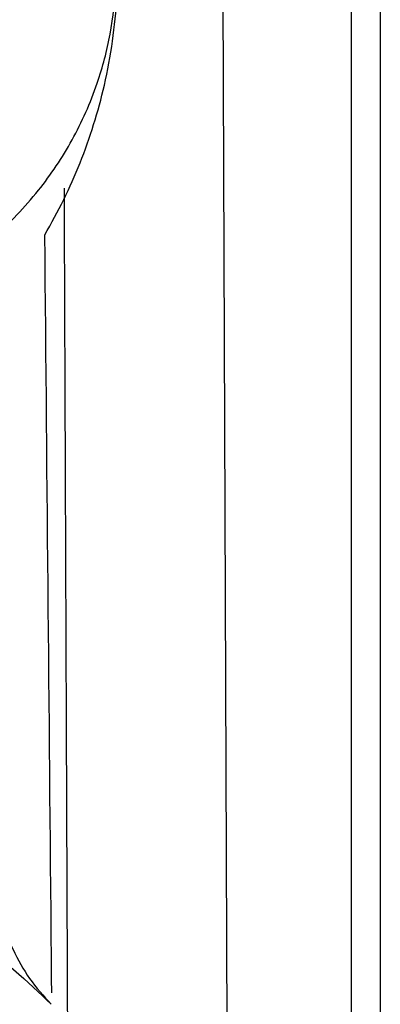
# Model space of a CAD drawing. Header units: millimetres. Extents: x -0.66 to 0.91, y -0.4 to 0.64.
# Tile 20 of 171: x 0.19269 to 0.19897, y -0.02496 to -0.00778. Entities that reach past the tile are written whole.
import ezdxf

# ---------------------------------------------------------------- set-up
doc = ezdxf.new("R2010")
doc.units = ezdxf.units.MM
doc.layers.add('FORMAT', color=7, linetype='Continuous')

msp = doc.modelspace()

# ---------------------------------------------------------------- linework, layer by layer
at = {"layer": 'FORMAT', "color": 7, "linetype": 'Continuous', "lineweight": 25}
for p, q in [((0.198474, -0.03088), (0.198474, 0.005921)), ((0.198974, 0.005921), (0.198974, -0.03138)), ((0.196184, 0.004297), (0.196311, -0.028717))]:
    msp.add_line(p, q, dxfattribs=at)
for points, knots in [([(0.1871227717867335, -0.0130889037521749), (0.1872969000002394, -0.0131089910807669), (0.1876462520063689, -0.0131492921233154), (0.1881785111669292, -0.0131554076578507), (0.1887154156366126, -0.0131202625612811), (0.1892553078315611, -0.0130382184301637), (0.1897920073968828, -0.012909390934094), (0.1903243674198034, -0.0127320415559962), (0.190846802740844, -0.0125053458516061), (0.1913428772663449, -0.0122347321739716), (0.1918070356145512, -0.0119256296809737), (0.192239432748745, -0.0115806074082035), (0.192646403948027, -0.0111928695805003), (0.1930113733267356, -0.0107753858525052), (0.1933323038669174, -0.0103364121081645), (0.1936094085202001, -0.00988137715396), (0.1938497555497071, -0.009397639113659), (0.194088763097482, -0.0087856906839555), (0.1942867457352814, -0.0080299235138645), (0.194391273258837, -0.0071017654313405), (0.1943475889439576, -0.0061220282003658), (0.1941376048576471, -0.005132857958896), (0.1937690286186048, -0.0041906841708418), (0.1932107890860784, -0.0032475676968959), (0.1925382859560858, -0.0024761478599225), (0.1918782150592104, -0.0019300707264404), (0.1913714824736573, -0.0015909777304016), (0.1909083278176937, -0.0013333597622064), (0.1904211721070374, -0.0011132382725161), (0.1899154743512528, -0.0009342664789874), (0.1893939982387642, -0.0007970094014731), (0.1888610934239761, -0.0007042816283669), (0.1883157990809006, -0.0006527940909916), (0.1879489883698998, -0.0006578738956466), (0.1877643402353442, -0.0006604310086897)], [0, 0, 0, 0, 0.0254488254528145, 0.0510577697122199, 0.0771706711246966, 0.1034581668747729, 0.1301136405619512, 0.1569588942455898, 0.1844146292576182, 0.2120872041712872, 0.2380821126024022, 0.2642690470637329, 0.2910797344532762, 0.3181157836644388, 0.3429937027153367, 0.368106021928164, 0.3934139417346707, 0.4191839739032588, 0.4606422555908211, 0.5030425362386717, 0.5502388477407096, 0.5982961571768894, 0.6454620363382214, 0.6934267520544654, 0.7543025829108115, 0.7915554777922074, 0.816972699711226, 0.8425545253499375, 0.8683896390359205, 0.8945701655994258, 0.9204899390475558, 0.9467559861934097, 0.9731975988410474, 1, 1, 1, 1]), ([(0.1931263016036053, -0.0115334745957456), (0.1932394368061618, -0.011330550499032), (0.1934663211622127, -0.0109236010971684), (0.1937486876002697, -0.0102802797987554), (0.1939867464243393, -0.0096138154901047), (0.1941787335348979, -0.0089038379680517), (0.1943174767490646, -0.0081553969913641), (0.1943951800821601, -0.0073678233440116), (0.1944047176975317, -0.0065670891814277), (0.1943436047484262, -0.0057689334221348), (0.1942144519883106, -0.0049828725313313), (0.1940186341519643, -0.0042103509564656), (0.1937527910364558, -0.0034473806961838), (0.1934764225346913, -0.0028359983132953), (0.1932302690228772, -0.0023699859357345), (0.1931002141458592, -0.0021517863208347), (0.1930351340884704, -0.0020425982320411)], [0, 0, 0, 0, 0.069654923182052, 0.1396878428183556, 0.2108990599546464, 0.2825155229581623, 0.3611068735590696, 0.440235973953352, 0.5210677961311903, 0.6024924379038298, 0.6814355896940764, 0.7609271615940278, 0.8421664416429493, 0.9240150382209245, 0.9619767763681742, 1, 1, 1, 1]), ([(0.1935388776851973, -0.0286454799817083), (0.1935383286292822, -0.0285095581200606), (0.1935355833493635, -0.0278299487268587), (0.1935236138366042, -0.0249750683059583), (0.1934999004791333, -0.0191419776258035), (0.1934790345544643, -0.0138424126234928), (0.1934667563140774, -0.0107239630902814)], [0, 0, 0, 0, 0.0227914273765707, 0.1139571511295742, 0.4786213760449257, 1, 1, 1, 1]), ([(0.1932466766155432, -0.0247575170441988), (0.1932460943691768, -0.0246913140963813), (0.1932074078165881, -0.0202925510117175), (0.193166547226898, -0.0158798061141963), (0.1931263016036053, -0.0115334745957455)], [0, 0, 0, 0, 0.0150503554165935, 1, 1, 1, 1]), ([(0.188845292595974, -0.0218719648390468), (0.1898970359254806, -0.0225064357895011), (0.192000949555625, -0.0237756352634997), (0.1928263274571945, -0.0245648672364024), (0.1932391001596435, -0.0249595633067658)], [0, 0, 0, 0, 0.4998985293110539, 0.9999999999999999, 0.9999999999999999, 0.9999999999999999, 0.9999999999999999]), ([(0.1922186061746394, -0.0229039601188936), (0.1922526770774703, -0.0230946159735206), (0.1923208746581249, -0.0234762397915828), (0.1925683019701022, -0.0240060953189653), (0.1928398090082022, -0.0245251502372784), (0.1931060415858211, -0.0248147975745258), (0.1932391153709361, -0.0249595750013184)], [0, 0, 0, 0, 0.2497654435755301, 0.4999397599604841, 0.7500497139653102, 1, 1, 1, 1])]:
    msp.add_open_spline(points, degree=3, knots=knots, dxfattribs=at)

doc.saveas('drawing.dxf')
